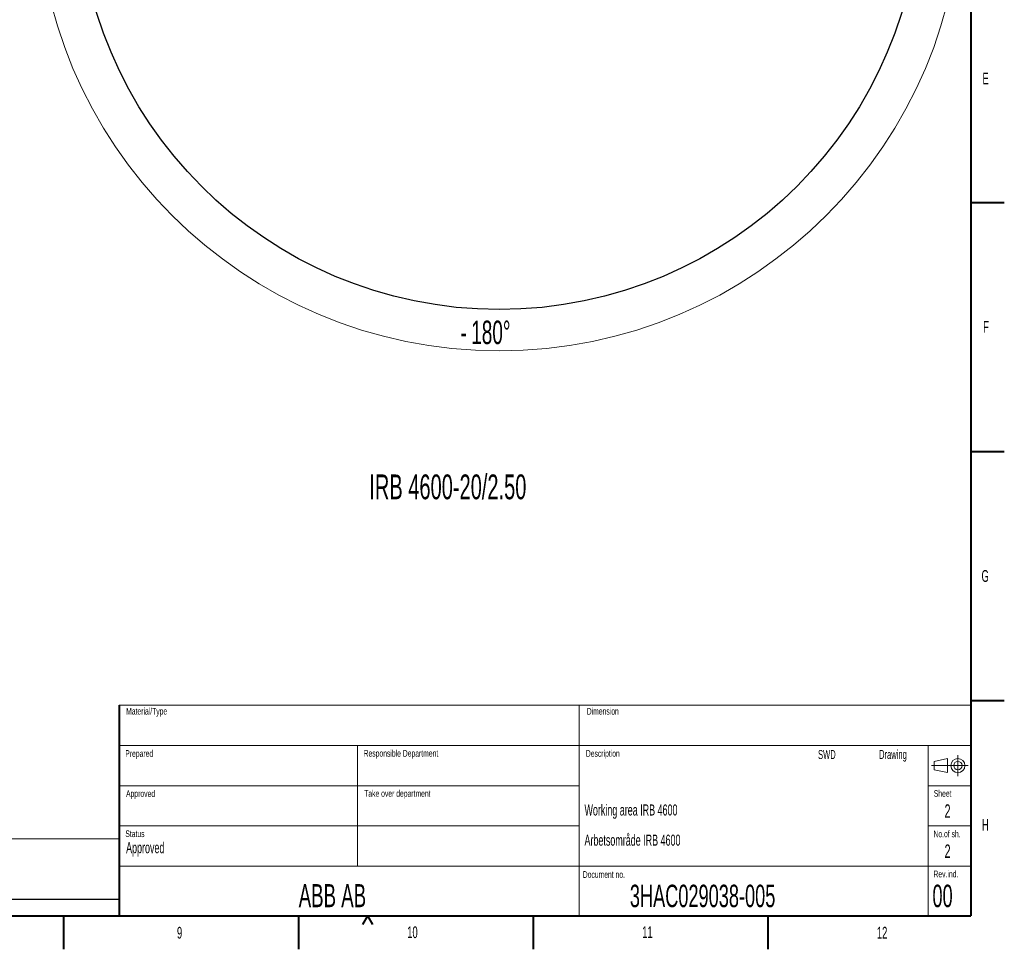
# Model space of a CAD drawing. Header units: millimetres. Extents: x 0 to 16820, y 0 to 11880.
# Tile 67 of 97: x 10946 to 16820, y 0 to 5546. Entities that reach past the tile are written whole.
import ezdxf

# ---------------------------------------------------------------- set-up
doc = ezdxf.new("R2010")
doc.units = ezdxf.units.MM
doc.header["$LTSCALE"] = 20
doc.linetypes.add('CENTERX2', pattern=[20.32, 12.7, -2.54, 2.54, -2.54])
doc.styles.add('SLDTEXTSTYLE0', font='TXT', dxfattribs={"width": 0.605})
doc.dimstyles.new('SLDDIMSTYLE1', dxfattribs={"dimtxt": 140, "dimasz": 100, "dimexe": 0, "dimexo": 0.0625, "dimgap": 35, "dimtad": 1, "dimtoh": 1, "dimdec": 4, "dimlfac": 20, "dimzin": 12, "dimdsep": 46, "dimtxsty": 'SLDTEXTSTYLE0', "dimsah": 1, "dimcen": 0.09, "dimadec": 1, "dimazin": 0, "dimtfac": 1, "dimtofl": 0, "dimtmove": 0, "dimatfit": 3, "dimfxl": 0, "dimfrac": 2, "dimtolj": 1, "dimtzin": 12, "dimarcsym": 0})

# ---------------------------------------------------------------- blocks, each defined once
blk = doc.blocks.new('*D14')
at = {"color": 7, "linetype": 'Continuous', "lineweight": 0}
for p, q in [((12765.9, 6330.2), (11016.7, 6330.2)), ((14847.1, 6330.2), (16596.3, 6330.2))]:
    blk.add_line(p, q, dxfattribs=at)
blk.add_arc((13806.5, 6330.2), 2759.8, 180, 0, dxfattribs=at)
for points in [[(11046.7, 6330.2), (11033.5, 6230), (11063.5, 6230.5)], [(16566.3, 6330.2), (16549.5, 6230.5), (16579.5, 6230)]]:
    blk.add_solid(points, dxfattribs=at)
at = {"color": 7, "linetype": 'Continuous', "lineweight": 0, "char_height": 140, "attachment_point": 1, "style": 'SLDTEXTSTYLE0'}
for s, insert in [('180°', (13639.6, 3750.9)), ('-', (13575.6, 3750.9))]:
    blk.add_mtext(s, dxfattribs=dict(at, insert=insert))

msp = doc.modelspace()

# ---------------------------------------------------------------- linework, layer by layer
at = {"color": 7, "linetype": 'Continuous', "lineweight": 40}
for p, q in [((16620, 11680), (16620, 200)), ((16620, 4455), (16820, 4455)), ((16620, 2970), (16820, 2970)), ((16620, 1485), (16820, 1485)), ((11540, 1456), (11540, 1216)), ((11540, 1216), (11540, 200)), ((400, 200), (16620, 200)), ((11210, 0), (11210, 200)), ((12610, 200), (12610, 0)), ((13020, 200), (12990, 148.0384758)), ((13020, 200), (13050, 148.0384758)), ((14010, 200), (14010, 0)), ((15410, 200), (15410, 0))]:
    msp.add_line(p, q, dxfattribs=at)
at = {"color": 7, "linetype": 'Continuous', "lineweight": 15}
for p, q in [((11540, 1456), (16620, 1456)), ((14284, 1216), (14284, 1456)), ((11540, 1216), (16620, 1216)), ((12962, 1216), (12962, 496)), ((14284, 1216), (14284, 496)), ((16366, 1216), (16366, 200)), ((16401, 1121), (16481, 1138)), ((16401, 1071), (16401, 1121)), ((16481, 1138), (16481, 1054)), ((16401, 1071), (16481, 1054)), ((11540, 976), (14284, 976)), ((16366, 976), (16620, 976)), ((11540, 736), (14284, 736)), ((16366, 736), (16620, 736)), ((11540, 496), (16620, 496)), ((14284, 496), (14284, 200))]:
    msp.add_line(p, q, dxfattribs=at)
at = {"color": 7, "linetype": 'CENTERX2', "lineweight": 0}
for p, q in [((16543, 1158), (16543, 1034)), ((16385, 1096), (16605, 1096))]:
    msp.add_line(p, q, dxfattribs=at)
at = {"color": 7, "linetype": 'Continuous', "lineweight": 0}
msp.add_line((11540, 660), (8980, 660), dxfattribs=at)
at = {"color": 7, "linetype": 'Continuous', "lineweight": 30}
msp.add_line((8980, 300), (11540, 300), dxfattribs=at)
msp.add_circle((13806.483798, 6330.2342175), 2513, dxfattribs=at)
at = {"color": 7, "linetype": 'Continuous', "lineweight": 15}
for radius in [42, 25]:
    msp.add_circle((16543, 1096), radius, dxfattribs=at)

# ---------------------------------------------------------------- texts
at = {"color": 7, "linetype": 'Continuous', "lineweight": 0, "attachment_point": 1, "style": 'SLDTEXTSTYLE0'}
for s, insert, char_height in [('E', (16689.2997681, 5230.8076454), 70), ('F', (16693.4283431, 3748.3715654), 70), ('IRB 4600-20/2.50', (13031.507727, 2833.0023225), 147.783251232), ('G', (16683.8755428, 2262.5201898), 70), ('Material/Type', (11580.7660203, 1440.6129615), 40), ('Dimension', (14328.9637887, 1440.3835592), 40), ('Prepared', (11575.7160535, 1188.2129863), 40), ('Responsible Department', (12997.6073842, 1189.4026805), 40), ('Description', (14323.5187215, 1188.5513818), 40), ('SWD', (15708.7643743, 1189.1947584), 54), ('Drawing', (16072.8902887, 1189.6991774), 54), ('Approved', (11580.4287457, 948.8687751), 40), ('Take over department', (13001.0897092, 950.0233015), 40), ('Sheet', (16399.5011163, 949.7332259), 40), ('Working area IRB 4600', (14315.2650009, 864.3472064), 66), ('2', (16463.2704315, 864.9124874), 80), ('H', (16685.9572969, 777.859913), 70), ('Status', (11576.1236338, 709.5202247), 40), ('No.of sh.', (16397.4942971, 708.8142959), 40), ('Arbetsområde IRB 4600', (14315.2584526, 684.1993068), 66), ('Approved', (11580.5887593, 639.3252609), 66), ('2', (16463.5534284, 625.4039376), 80), ('Rev.ind.', (16397.4045604, 469.2519572), 40), ('Document no.', (14305.1054152, 466.2914059), 40), ('ABB AB', (12610.3699302, 388.9542633), 137.58333333), ('3HAC029038-005', (14586.0500245, 385.4696637), 134), ('00', (16391.3058095, 385.5581176), 134), ('9', (11883.9251498, 133.868846), 70), ('10', (13257.4364617, 136.8830944), 70), ('11', (14659.3812447, 137.0802883), 70), ('12', (16059.3446993, 134.3383551), 70)]:
    msp.add_mtext(s, dxfattribs=dict(at, insert=insert, char_height=char_height))

# ---------------------------------------------------------------- dimensions: what is measured, and where the dimension line sits
at = {"color": 7, "linetype": 'Continuous', "lineweight": 0}
dim = msp.add_angular_dim_2l(base=(13806.483798, 3570.4050069), line1=((12765.9091409, 6330.2342175), (13806.483798, 6330.2342175)), line2=((14847.0584552, 6330.2342175), (13806.483798, 6330.2342175)), text='-<>', dimstyle='SLDDIMSTYLE1', dxfattribs=at)
dim.commit()
dim.dimension.update_dxf_attribs({"geometry": '*D14', "text_midpoint": (13806.483798, 3570.4050069), "dimtype": 162})

doc.saveas('drawing.dxf')
